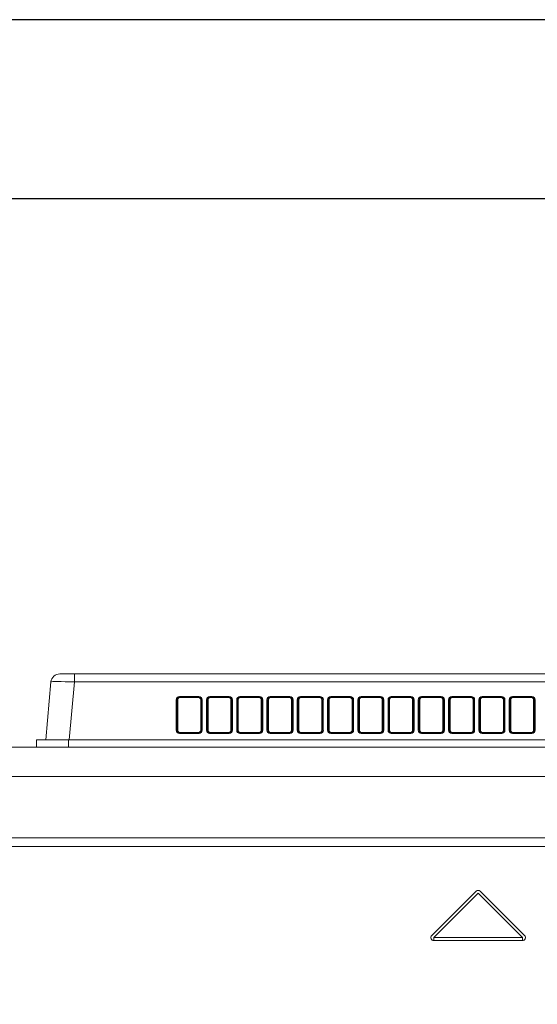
# Model space of a CAD drawing. Header units: inches. Extents: x 65192 to 78842, y -37594 to -36109.
# Tile 44 of 63: x 67311 to 67328, y -36317 to -36284. Entities that reach past the tile are written whole.
import ezdxf

# ---------------------------------------------------------------- set-up
doc = ezdxf.new("R2010")
doc.units = ezdxf.units.IN
doc.header["$MEASUREMENT"] = 0
doc.layers.add('## 06 klimatyzator', color=30, linetype='Continuous', lineweight=15)
doc.layers.add('p--obrzeże bet.', color=252, linetype='Continuous')

# ---------------------------------------------------------------- blocks, each defined once
blk = doc.blocks.new('A$C66B7A719')
at = {"layer": '## 06 klimatyzator', "linetype": 'Continuous'}
for p, q in [((35.572, 34.075), (36.063, 34.075)), ((36.063, 34.075), (84.307, 34.075)), ((36.063, 34.075), (36.063, 33.805)), ((35.108, 31.86), (35.278, 33.805)), ((36.063, 33.805), (35.892, 31.86)), ((84.307, 33.805), (36.063, 33.805)), ((39.472, 32.187), (39.472, 33.21)), ((39.502, 33.208), (39.502, 32.184)), ((39.525, 33.208), (39.502, 33.208)), ((39.525, 33.208), (39.525, 32.184)), ((39.582, 33.32), (40.237, 33.32)), ((39.582, 33.32), (39.582, 33.287)), ((40.237, 33.287), (39.582, 33.287)), ((40.237, 33.32), (40.237, 33.287)), ((40.317, 33.208), (40.293, 33.208)), ((40.293, 32.184), (40.293, 33.208)), ((40.317, 32.184), (40.317, 33.208)), ((40.346, 33.21), (40.346, 32.187)), ((40.486, 32.187), (40.486, 33.21)), ((40.516, 33.208), (40.516, 32.184)), ((40.539, 33.208), (40.516, 33.208)), ((40.539, 33.208), (40.539, 32.184)), ((40.596, 33.32), (41.25, 33.32)), ((40.596, 33.32), (40.596, 33.287)), ((41.25, 33.287), (40.596, 33.287)), ((41.25, 33.32), (41.25, 33.287)), ((41.33, 33.208), (41.307, 33.208)), ((41.307, 32.184), (41.307, 33.208)), ((41.33, 32.184), (41.33, 33.208)), ((41.36, 33.21), (41.36, 32.187)), ((41.5, 32.187), (41.5, 33.21)), ((41.553, 33.208), (41.529, 33.208)), ((41.529, 33.208), (41.529, 32.184)), ((41.553, 33.208), (41.553, 32.184)), ((41.61, 33.32), (42.264, 33.32)), ((41.61, 33.32), (41.61, 33.287)), ((42.264, 33.287), (41.61, 33.287)), ((42.264, 33.32), (42.264, 33.287)), ((42.344, 33.208), (42.321, 33.208)), ((42.321, 32.184), (42.321, 33.208)), ((42.344, 32.184), (42.344, 33.208)), ((42.374, 33.21), (42.374, 32.187)), ((42.514, 32.187), (42.514, 33.21)), ((42.567, 33.208), (42.543, 33.208)), ((42.543, 33.208), (42.543, 32.184)), ((42.567, 33.208), (42.567, 32.184)), ((42.623, 33.32), (43.278, 33.32)), ((42.623, 33.32), (42.623, 33.287)), ((43.278, 33.287), (42.623, 33.287)), ((43.278, 33.32), (43.278, 33.287)), ((43.334, 32.184), (43.334, 33.208)), ((43.358, 33.208), (43.334, 33.208)), ((43.358, 32.184), (43.358, 33.208)), ((43.387, 33.21), (43.387, 32.187)), ((43.528, 32.187), (43.528, 33.21)), ((43.557, 33.208), (43.557, 32.184)), ((43.581, 33.208), (43.557, 33.208)), ((43.581, 33.208), (43.581, 32.184)), ((43.637, 33.32), (44.292, 33.32)), ((43.637, 33.32), (43.637, 33.287)), ((44.292, 33.287), (43.637, 33.287)), ((44.292, 33.32), (44.292, 33.287)), ((44.348, 32.184), (44.348, 33.208)), ((44.372, 33.208), (44.348, 33.208)), ((44.372, 32.184), (44.372, 33.208)), ((44.401, 33.21), (44.401, 32.187)), ((44.541, 32.187), (44.541, 33.21)), ((44.594, 33.208), (44.571, 33.208)), ((44.571, 33.208), (44.571, 32.184)), ((44.594, 33.208), (44.594, 32.184)), ((44.651, 33.32), (45.306, 33.32)), ((44.651, 33.32), (44.651, 33.287)), ((45.306, 33.287), (44.651, 33.287)), ((45.306, 33.32), (45.306, 33.287)), ((45.362, 32.184), (45.362, 33.208)), ((45.386, 33.208), (45.362, 33.208)), ((45.386, 32.184), (45.386, 33.208)), ((45.415, 33.21), (45.415, 32.187)), ((45.555, 32.187), (45.555, 33.21)), ((45.585, 33.208), (45.585, 32.184)), ((45.608, 33.208), (45.585, 33.208)), ((45.608, 33.208), (45.608, 32.184)), ((45.665, 33.32), (46.319, 33.32)), ((45.665, 33.32), (45.665, 33.287)), ((46.319, 33.287), (45.665, 33.287)), ((46.319, 33.32), (46.319, 33.287)), ((46.399, 33.208), (46.376, 33.208)), ((46.376, 32.184), (46.376, 33.208)), ((46.399, 32.184), (46.399, 33.208)), ((46.429, 33.21), (46.429, 32.187)), ((46.569, 32.187), (46.569, 33.21)), ((46.598, 33.208), (46.598, 32.184)), ((46.622, 33.208), (46.598, 33.208)), ((46.622, 33.208), (46.622, 32.184)), ((46.678, 33.32), (47.333, 33.32)), ((46.678, 33.32), (46.678, 33.287)), ((47.333, 33.287), (46.678, 33.287)), ((47.333, 33.32), (47.333, 33.287)), ((47.39, 32.184), (47.39, 33.208)), ((47.413, 33.208), (47.39, 33.208)), ((47.413, 32.184), (47.413, 33.208)), ((47.443, 33.21), (47.443, 32.187)), ((47.583, 32.187), (47.583, 33.21)), ((47.612, 33.208), (47.612, 32.184)), ((47.636, 33.208), (47.612, 33.208)), ((47.636, 33.208), (47.636, 32.184)), ((47.692, 33.32), (48.347, 33.32)), ((47.692, 33.32), (47.692, 33.287)), ((48.347, 33.287), (47.692, 33.287)), ((48.347, 33.32), (48.347, 33.287)), ((48.427, 33.208), (48.403, 33.208)), ((48.403, 32.184), (48.403, 33.208)), ((48.427, 32.184), (48.427, 33.208)), ((48.456, 33.21), (48.456, 32.187)), ((48.596, 32.187), (48.596, 33.21)), ((48.649, 33.208), (48.626, 33.208)), ((48.626, 33.208), (48.626, 32.184)), ((48.649, 33.208), (48.649, 32.184)), ((48.706, 33.32), (49.361, 33.32)), ((48.706, 33.32), (48.706, 33.287)), ((49.361, 33.287), (48.706, 33.287)), ((49.361, 33.32), (49.361, 33.287)), ((49.441, 33.208), (49.417, 33.208)), ((49.417, 32.184), (49.417, 33.208)), ((49.441, 32.184), (49.441, 33.208)), ((49.47, 33.21), (49.47, 32.187)), ((49.61, 32.187), (49.61, 33.21)), ((49.663, 33.208), (49.64, 33.208)), ((49.64, 33.208), (49.64, 32.184)), ((49.663, 33.208), (49.663, 32.184)), ((49.72, 33.32), (50.374, 33.32)), ((49.72, 33.32), (49.72, 33.287)), ((50.374, 33.287), (49.72, 33.287)), ((50.374, 33.32), (50.374, 33.287)), ((50.455, 33.208), (50.431, 33.208)), ((50.431, 32.184), (50.431, 33.208)), ((50.455, 32.184), (50.455, 33.208)), ((50.484, 33.21), (50.484, 32.187)), ((50.624, 32.187), (50.624, 33.21)), ((50.677, 33.208), (50.653, 33.208)), ((50.653, 33.208), (50.653, 32.184)), ((50.677, 33.208), (50.677, 32.184)), ((50.734, 33.32), (51.388, 33.32)), ((50.734, 33.32), (50.734, 33.287)), ((51.388, 33.287), (50.734, 33.287)), ((51.388, 33.32), (51.388, 33.287)), ((51.445, 32.184), (51.445, 33.208)), ((51.468, 33.208), (51.445, 33.208)), ((51.468, 32.184), (51.468, 33.208)), ((51.498, 33.21), (51.498, 32.187)), ((39.502, 32.184), (39.525, 32.184)), ((39.58, 32.106), (40.238, 32.106)), ((39.58, 32.106), (39.58, 32.079)), ((40.238, 32.079), (39.58, 32.079)), ((40.238, 32.106), (40.238, 32.079)), ((40.293, 32.184), (40.317, 32.184)), ((40.516, 32.184), (40.539, 32.184)), ((40.594, 32.106), (41.252, 32.106)), ((40.594, 32.106), (40.594, 32.079)), ((41.252, 32.079), (40.594, 32.079)), ((41.252, 32.106), (41.252, 32.079)), ((41.307, 32.184), (41.33, 32.184)), ((41.529, 32.184), (41.553, 32.184)), ((41.608, 32.106), (42.266, 32.106)), ((41.608, 32.106), (41.608, 32.079)), ((42.266, 32.079), (41.608, 32.079)), ((42.266, 32.106), (42.266, 32.079)), ((42.321, 32.184), (42.344, 32.184)), ((42.543, 32.184), (42.567, 32.184)), ((42.622, 32.106), (43.28, 32.106)), ((42.622, 32.106), (42.622, 32.079)), ((43.28, 32.079), (42.622, 32.079)), ((43.28, 32.106), (43.28, 32.079)), ((43.334, 32.184), (43.358, 32.184)), ((43.557, 32.184), (43.581, 32.184)), ((43.635, 32.106), (44.293, 32.106)), ((43.635, 32.106), (43.635, 32.079)), ((44.293, 32.079), (43.635, 32.079)), ((44.293, 32.106), (44.293, 32.079)), ((44.348, 32.184), (44.372, 32.184)), ((44.571, 32.184), (44.594, 32.184)), ((44.649, 32.106), (44.649, 32.079)), ((44.649, 32.106), (45.307, 32.106)), ((45.307, 32.079), (44.649, 32.079)), ((45.307, 32.106), (45.307, 32.079)), ((45.362, 32.184), (45.386, 32.184)), ((45.585, 32.184), (45.608, 32.184)), ((45.663, 32.106), (46.321, 32.106)), ((45.663, 32.106), (45.663, 32.079)), ((46.321, 32.079), (45.663, 32.079)), ((46.321, 32.106), (46.321, 32.079)), ((46.376, 32.184), (46.399, 32.184)), ((46.598, 32.184), (46.622, 32.184)), ((46.677, 32.106), (46.677, 32.079)), ((46.677, 32.106), (47.335, 32.106)), ((47.335, 32.079), (46.677, 32.079)), ((47.335, 32.106), (47.335, 32.079)), ((47.39, 32.184), (47.413, 32.184)), ((47.612, 32.184), (47.636, 32.184)), ((47.691, 32.106), (48.349, 32.106)), ((47.691, 32.106), (47.691, 32.079)), ((48.349, 32.079), (47.691, 32.079)), ((48.349, 32.106), (48.349, 32.079)), ((48.403, 32.184), (48.427, 32.184)), ((48.626, 32.184), (48.649, 32.184)), ((48.704, 32.106), (49.362, 32.106)), ((48.704, 32.106), (48.704, 32.079)), ((49.362, 32.079), (48.704, 32.079)), ((49.362, 32.106), (49.362, 32.079)), ((49.417, 32.184), (49.441, 32.184)), ((49.64, 32.184), (49.663, 32.184)), ((49.718, 32.106), (49.718, 32.079)), ((49.718, 32.106), (50.376, 32.106)), ((50.376, 32.079), (49.718, 32.079)), ((50.376, 32.106), (50.376, 32.079)), ((50.431, 32.184), (50.455, 32.184)), ((50.653, 32.184), (50.677, 32.184)), ((50.732, 32.106), (50.732, 32.079)), ((50.732, 32.106), (51.39, 32.106)), ((51.39, 32.079), (50.732, 32.079)), ((51.39, 32.106), (51.39, 32.079)), ((51.445, 32.184), (51.468, 32.184)), ((34.791, 31.614), (34.791, 31.86)), ((84.499, 31.86), (35.871, 31.86)), ((35.871, 31.614), (35.871, 31.86)), ((12.677, 31.614), (47.45, 31.614)), ((47.647, 31.614), (86.496, 31.614)), ((86.496, 30.63), (12.677, 30.63)), ((34.626, 28.583), (16.614, 28.583)), ((34.626, 28.583), (82.559, 28.583)), ((34.626, 28.288), (16.614, 28.288)), ((82.559, 28.288), (34.626, 28.288)), ((48.032, 25.306), (49.517, 26.791)), ((49.656, 26.791), (51.141, 25.306)), ((49.586, 26.721), (48.102, 25.236)), ((51.071, 25.236), (49.586, 26.721)), ((48.003, 25.236), (48.003, 25.236)), ((48.102, 25.236), (48.102, 25.138)), ((48.102, 25.236), (51.071, 25.236)), ((48.102, 25.138), (48.102, 25.138)), ((51.071, 25.138), (48.102, 25.138)), ((51.071, 25.138), (48.102, 25.138)), ((51.071, 25.236), (51.071, 25.138)), ((51.071, 25.138), (51.071, 25.138)), ((51.17, 25.236), (51.17, 25.236))]:
    blk.add_line(p, q, dxfattribs=at)
at = {"layer": '## 06 klimatyzator', "linetype": 'Continuous', "flags": 128}
for points in [[(35.871, 31.86), (35.837, 31.86), (35.803, 31.86), (35.769, 31.86), (35.736, 31.86), (35.702, 31.86), (35.669, 31.86), (35.636, 31.86), (35.603, 31.86), (35.57, 31.86), (35.538, 31.86), (35.506, 31.86), (35.474, 31.86), (35.443, 31.86), (35.412, 31.86), (35.381, 31.86), (35.351, 31.86), (35.322, 31.86), (35.293, 31.86), (35.264, 31.86), (35.237, 31.86), (35.209, 31.86), (35.183, 31.86), (35.157, 31.86), (35.132, 31.86), (35.108, 31.86), (35.084, 31.86), (35.061, 31.86), (35.039, 31.86), (35.018, 31.86), (34.998, 31.86), (34.979, 31.86), (34.96, 31.86), (34.942, 31.86), (34.926, 31.86), (34.91, 31.86), (34.895, 31.86), (34.881, 31.86), (34.868, 31.86), (34.856, 31.86), (34.845, 31.86), (34.835, 31.86), (34.826, 31.86), (34.818, 31.86), (34.811, 31.86), (34.805, 31.86), (34.8, 31.86), (34.796, 31.86), (34.793, 31.86), (34.792, 31.86)], [(47.45, 31.614), (47.453, 31.614), (47.457, 31.614), (47.461, 31.614), (47.465, 31.614), (47.469, 31.614), (47.473, 31.614), (47.476, 31.614), (47.48, 31.614), (47.484, 31.614), (47.488, 31.614), (47.492, 31.614), (47.496, 31.614), (47.5, 31.614), (47.504, 31.614), (47.508, 31.614), (47.512, 31.614), (47.516, 31.614), (47.52, 31.614), (47.524, 31.614), (47.528, 31.614), (47.532, 31.614), (47.536, 31.614), (47.54, 31.614), (47.544, 31.614), (47.548, 31.614), (47.552, 31.614), (47.556, 31.614), (47.56, 31.614), (47.565, 31.614), (47.569, 31.614), (47.573, 31.614), (47.577, 31.614), (47.581, 31.614), (47.585, 31.614), (47.589, 31.614), (47.593, 31.614), (47.597, 31.614), (47.601, 31.614), (47.605, 31.614), (47.608, 31.614), (47.612, 31.614), (47.616, 31.614), (47.62, 31.614), (47.624, 31.614), (47.628, 31.614), (47.632, 31.614), (47.636, 31.614), (47.64, 31.614), (47.643, 31.614), (47.647, 31.614)]]:
    blk.add_lwpolyline(points, dxfattribs=at)
at = {"layer": '## 06 klimatyzator', "linetype": 'Continuous'}
for centre, radius, start, end in [((35.572, 33.78), 0.295, 90, 175), ((49.586, 26.721), 0.0984, 90, 135), ((49.586, 26.721), 0.0984, 45, 90), ((48.102, 25.236), 0.0984, 135, 270), ((48.102, 25.236), 0.0984, 180.0011, 270), ((51.071, 25.236), 0.0984, 270, 45), ((51.071, 25.236), 0.0984, 270, 359.9989)]:
    blk.add_arc(centre, radius, start, end, dxfattribs=at)
for centre, major_axis, ratio, start_param, end_param in [((36.066, 33.78), (0.788, -0.026), 0.032463, 1.576616, 3.139816), ((39.581, 33.211), (-0.0928, -0.0571), 0.991498, 4.156529, 5.734951), ((39.472, 33.208), (-0.0295, 0), 0.087156, 3.229193, 4.712389), ((39.581, 33.209), (-0.0698, -0.0381), 0.987653, 4.207123, 5.785545), ((39.604, 33.209), (-0.0675, -0.0415), 0.991498, 4.156529, 5.734951), ((40.214, 33.209), (0.0675, -0.0415), 0.991498, 0.548235, 2.126656), ((40.237, 33.211), (0.0928, -0.0571), 0.991498, 0.548235, 2.126656), ((40.237, 33.209), (0.0698, -0.0381), 0.987653, 0.497641, 2.076062), ((40.346, 33.208), (-0.0295, 0), 0.087156, 4.712389, 6.195585), ((40.595, 33.211), (-0.0928, -0.0571), 0.991498, 4.156529, 5.734951), ((40.486, 33.208), (-0.0295, 0), 0.087156, 3.229193, 4.712389), ((40.595, 33.209), (-0.0698, -0.0381), 0.987653, 4.207123, 5.785545), ((40.618, 33.209), (-0.0675, -0.0415), 0.991498, 4.156529, 5.734951), ((41.228, 33.209), (0.0675, -0.0415), 0.991498, 0.548235, 2.126656), ((41.251, 33.211), (0.0928, -0.0571), 0.991498, 0.548235, 2.126656), ((41.251, 33.209), (0.0698, -0.0381), 0.987653, 0.497641, 2.076062), ((41.36, 33.208), (-0.0295, 0), 0.087156, 4.712389, 6.195585), ((41.609, 33.211), (-0.0928, -0.0571), 0.991498, 4.156529, 5.734951), ((41.5, 33.208), (-0.0295, 0), 0.087156, 3.229193, 4.712389), ((41.609, 33.209), (-0.0698, -0.0381), 0.987653, 4.207123, 5.785545), ((41.632, 33.209), (-0.0675, -0.0415), 0.991498, 4.156529, 5.734951), ((42.242, 33.209), (0.0675, -0.0415), 0.991498, 0.548235, 2.126656), ((42.265, 33.211), (0.0928, -0.0571), 0.991498, 0.548235, 2.126656), ((42.265, 33.209), (0.0698, -0.0381), 0.987653, 0.497641, 2.076062), ((42.374, 33.208), (-0.0295, 0), 0.087156, 4.712389, 6.195585), ((42.622, 33.211), (-0.0928, -0.0571), 0.991498, 4.156529, 5.734951), ((42.514, 33.208), (-0.0295, 0), 0.087156, 3.229193, 4.712389), ((42.622, 33.209), (-0.0698, -0.0381), 0.987653, 4.207123, 5.785545), ((42.646, 33.209), (-0.0675, -0.0415), 0.991498, 4.156529, 5.734951), ((43.255, 33.209), (0.0675, -0.0415), 0.991498, 0.548235, 2.126656), ((43.279, 33.211), (0.0928, -0.0571), 0.991498, 0.548235, 2.126656), ((43.279, 33.209), (0.0698, -0.0381), 0.987653, 0.497641, 2.076062), ((43.387, 33.208), (-0.0295, 0), 0.087156, 4.712389, 6.195585), ((43.636, 33.211), (-0.0928, -0.0571), 0.991498, 4.156529, 5.734951), ((43.528, 33.208), (-0.0295, 0), 0.087156, 3.229193, 4.712389), ((43.636, 33.209), (-0.0698, -0.0381), 0.987653, 4.207123, 5.785545), ((43.66, 33.209), (-0.0675, -0.0415), 0.991498, 4.156529, 5.734951), ((44.269, 33.209), (0.0675, -0.0415), 0.991498, 0.548235, 2.126656), ((44.293, 33.211), (0.0928, -0.0571), 0.991498, 0.548235, 2.126656), ((44.293, 33.209), (0.0698, -0.0381), 0.987653, 0.497641, 2.076062), ((44.401, 33.208), (-0.0295, 0), 0.087156, 4.712389, 6.195585), ((44.65, 33.211), (-0.0928, -0.0571), 0.991498, 4.156529, 5.734951), ((44.541, 33.208), (-0.0295, 0), 0.087156, 3.229193, 4.712389), ((44.65, 33.209), (-0.0698, -0.0381), 0.987653, 4.207123, 5.785545), ((44.673, 33.209), (-0.0675, -0.0415), 0.991498, 4.156529, 5.734951), ((45.283, 33.209), (0.0675, -0.0415), 0.991498, 0.548235, 2.126656), ((45.306, 33.211), (0.0928, -0.0571), 0.991498, 0.548235, 2.126656), ((45.306, 33.209), (0.0698, -0.0381), 0.987653, 0.497641, 2.076062), ((45.415, 33.208), (-0.0295, 0), 0.087156, 4.712389, 6.195585), ((45.664, 33.211), (-0.0928, -0.0571), 0.991498, 4.156529, 5.734951), ((45.555, 33.208), (-0.0295, 0), 0.087156, 3.229193, 4.712389), ((45.664, 33.209), (-0.0698, -0.0381), 0.987653, 4.207123, 5.785545), ((45.687, 33.209), (-0.0675, -0.0415), 0.991498, 4.156529, 5.734951), ((46.297, 33.209), (0.0675, -0.0415), 0.991498, 0.548235, 2.126656), ((46.32, 33.211), (0.0928, -0.0571), 0.991498, 0.548235, 2.126656), ((46.32, 33.209), (0.0698, -0.0381), 0.987653, 0.497641, 2.076062), ((46.429, 33.208), (-0.0295, 0), 0.087156, 4.712389, 6.195585), ((46.678, 33.211), (-0.0928, -0.0571), 0.991498, 4.156529, 5.734951), ((46.569, 33.208), (-0.0295, 0), 0.087156, 3.229193, 4.712389), ((46.678, 33.209), (-0.0698, -0.0381), 0.987653, 4.207123, 5.785545), ((46.701, 33.209), (-0.0675, -0.0415), 0.991498, 4.156529, 5.734951), ((47.311, 33.209), (0.0675, -0.0415), 0.991498, 0.548235, 2.126656), ((47.334, 33.211), (0.0928, -0.0571), 0.991498, 0.548235, 2.126656), ((47.334, 33.209), (0.0698, -0.0381), 0.987653, 0.497641, 2.076062), ((47.443, 33.208), (-0.0295, 0), 0.087156, 4.712389, 6.195585), ((47.691, 33.211), (-0.0928, -0.0571), 0.991498, 4.156529, 5.734951), ((47.583, 33.208), (-0.0295, 0), 0.087156, 3.229193, 4.712389), ((47.691, 33.209), (-0.0698, -0.0381), 0.987653, 4.207123, 5.785545), ((47.715, 33.209), (-0.0675, -0.0415), 0.991498, 4.156529, 5.734951), ((48.324, 33.209), (0.0675, -0.0415), 0.991498, 0.548235, 2.126656), ((48.348, 33.211), (0.0928, -0.0571), 0.991498, 0.548235, 2.126656), ((48.348, 33.209), (0.0698, -0.0381), 0.987653, 0.497641, 2.076062), ((48.456, 33.208), (-0.0295, 0), 0.087156, 4.712389, 6.195585), ((48.705, 33.211), (-0.0928, -0.0571), 0.991498, 4.156529, 5.734951), ((48.596, 33.208), (-0.0295, 0), 0.087156, 3.229193, 4.712389), ((48.705, 33.209), (-0.0698, -0.0381), 0.987653, 4.207123, 5.785545), ((48.728, 33.209), (-0.0675, -0.0415), 0.991498, 4.156529, 5.734951), ((49.338, 33.209), (0.0675, -0.0415), 0.991498, 0.548235, 2.126656), ((49.361, 33.211), (0.0928, -0.0571), 0.991498, 0.548235, 2.126656), ((49.361, 33.209), (0.0698, -0.0381), 0.987653, 0.497641, 2.076062), ((49.47, 33.208), (-0.0295, 0), 0.087156, 4.712389, 6.195585), ((49.719, 33.211), (-0.0928, -0.0571), 0.991498, 4.156529, 5.734951), ((49.61, 33.208), (-0.0295, 0), 0.087156, 3.229193, 4.712389), ((49.719, 33.209), (-0.0698, -0.0381), 0.987653, 4.207123, 5.785545), ((49.742, 33.209), (-0.0675, -0.0415), 0.991498, 4.156529, 5.734951), ((50.352, 33.209), (0.0675, -0.0415), 0.991498, 0.548235, 2.126656), ((50.375, 33.211), (0.0928, -0.0571), 0.991498, 0.548235, 2.126656), ((50.375, 33.209), (0.0698, -0.0381), 0.987653, 0.497641, 2.076062), ((50.484, 33.208), (-0.0295, 0), 0.087156, 4.712389, 6.195585), ((50.733, 33.211), (-0.0928, -0.0571), 0.991498, 4.156529, 5.734951), ((50.624, 33.208), (-0.0295, 0), 0.087156, 3.229193, 4.712389), ((50.733, 33.209), (-0.0698, -0.0381), 0.987653, 4.207123, 5.785545), ((50.756, 33.209), (-0.0675, -0.0415), 0.991498, 4.156529, 5.734951), ((51.366, 33.209), (0.0675, -0.0415), 0.991498, 0.548235, 2.126656), ((51.389, 33.211), (0.0928, -0.0571), 0.991498, 0.548235, 2.126656), ((51.389, 33.209), (0.0698, -0.0381), 0.987653, 0.497641, 2.076062), ((51.498, 33.208), (-0.0295, 0), 0.087156, 4.712389, 6.195585), ((39.472, 32.184), (-0.0295, 0), 0.087156, 3.229193, 4.712389), ((39.581, 32.188), (-0.0928, -0.0571), 0.991498, 5.734951, 7.298122), ((39.581, 32.185), (-0.0698, -0.0381), 0.987653, 5.785545, 7.348716), ((39.604, 32.185), (-0.0675, -0.0415), 0.991498, 5.734951, 7.298122), ((40.214, 32.185), (0.0675, -0.0415), 0.991498, 5.268249, 6.83142), ((40.237, 32.188), (0.0928, -0.0571), 0.991498, 5.268249, 6.83142), ((40.237, 32.185), (0.0698, -0.0381), 0.987653, 5.217655, 6.780826), ((40.346, 32.184), (-0.0295, 0), 0.087156, 4.712389, 6.195585), ((40.595, 32.188), (-0.0928, -0.0571), 0.991498, 5.734951, 7.298122), ((40.486, 32.184), (-0.0295, 0), 0.087156, 3.229193, 4.712389), ((40.595, 32.185), (-0.0698, -0.0381), 0.987653, 5.785545, 7.348716), ((40.618, 32.185), (-0.0675, -0.0415), 0.991498, 5.734951, 7.298122), ((41.228, 32.185), (0.0675, -0.0415), 0.991498, 5.268249, 6.83142), ((41.251, 32.188), (0.0928, -0.0571), 0.991498, 5.268249, 6.83142), ((41.251, 32.185), (0.0698, -0.0381), 0.987653, 5.217655, 6.780826), ((41.36, 32.184), (-0.0295, 0), 0.087156, 4.712389, 6.195585), ((41.609, 32.188), (-0.0928, -0.0571), 0.991498, 5.734951, 7.298122), ((41.5, 32.184), (-0.0295, 0), 0.087156, 3.229193, 4.712389), ((41.609, 32.185), (-0.0698, -0.0381), 0.987653, 5.785545, 7.348716), ((41.632, 32.185), (-0.0675, -0.0415), 0.991498, 5.734951, 7.298122), ((42.242, 32.185), (0.0675, -0.0415), 0.991498, 5.268249, 6.83142), ((42.265, 32.188), (0.0928, -0.0571), 0.991498, 5.268249, 6.83142), ((42.265, 32.185), (0.0698, -0.0381), 0.987653, 5.217655, 6.780826), ((42.374, 32.184), (-0.0295, 0), 0.087156, 4.712389, 6.195585), ((42.622, 32.188), (-0.0928, -0.0571), 0.991498, 5.734951, 7.298122), ((42.514, 32.184), (-0.0295, 0), 0.087156, 3.229193, 4.712389), ((42.622, 32.185), (-0.0698, -0.0381), 0.987653, 5.785545, 7.348716), ((42.646, 32.185), (-0.0675, -0.0415), 0.991498, 5.734951, 7.298122), ((43.255, 32.185), (0.0675, -0.0415), 0.991498, 5.268249, 6.83142), ((43.279, 32.188), (0.0928, -0.0571), 0.991498, 5.268249, 6.83142), ((43.279, 32.185), (0.0698, -0.0381), 0.987653, 5.217655, 6.780826), ((43.387, 32.184), (-0.0295, 0), 0.087156, 4.712389, 6.195585), ((43.636, 32.188), (-0.0928, -0.0571), 0.991498, 5.734951, 7.298122), ((43.528, 32.184), (-0.0295, 0), 0.087156, 3.229193, 4.712389), ((43.636, 32.185), (-0.0698, -0.0381), 0.987653, 5.785545, 7.348716), ((43.66, 32.185), (-0.0675, -0.0415), 0.991498, 5.734951, 7.298122), ((44.269, 32.185), (0.0675, -0.0415), 0.991498, 5.268249, 6.83142), ((44.293, 32.188), (0.0928, -0.0571), 0.991498, 5.268249, 6.83142), ((44.293, 32.185), (0.0698, -0.0381), 0.987653, 5.217655, 6.780826), ((44.401, 32.184), (-0.0295, 0), 0.087156, 4.712389, 6.195585), ((44.65, 32.188), (-0.0928, -0.0571), 0.991498, 5.734951, 7.298122), ((44.541, 32.184), (-0.0295, 0), 0.087156, 3.229193, 4.712389), ((44.65, 32.185), (-0.0698, -0.0381), 0.987653, 5.785545, 7.348716), ((44.673, 32.185), (-0.0675, -0.0415), 0.991498, 5.734951, 7.298122), ((45.283, 32.185), (0.0675, -0.0415), 0.991498, 5.268249, 6.83142), ((45.306, 32.188), (0.0928, -0.0571), 0.991498, 5.268249, 6.83142), ((45.306, 32.185), (0.0698, -0.0381), 0.987653, 5.217655, 6.780826), ((45.415, 32.184), (-0.0295, 0), 0.087156, 4.712389, 6.195585), ((45.664, 32.188), (-0.0928, -0.0571), 0.991498, 5.734951, 7.298122), ((45.555, 32.184), (-0.0295, 0), 0.087156, 3.229193, 4.712389), ((45.664, 32.185), (-0.0698, -0.0381), 0.987653, 5.785545, 7.348716), ((45.687, 32.185), (-0.0675, -0.0415), 0.991498, 5.734951, 7.298122), ((46.297, 32.185), (0.0675, -0.0415), 0.991498, 5.268249, 6.83142), ((46.32, 32.188), (0.0928, -0.0571), 0.991498, 5.268249, 6.83142), ((46.32, 32.185), (0.0698, -0.0381), 0.987653, 5.217655, 6.780826), ((46.429, 32.184), (-0.0295, 0), 0.087156, 4.712389, 6.195585), ((46.678, 32.188), (-0.0928, -0.0571), 0.991498, 5.734951, 7.298122), ((46.569, 32.184), (-0.0295, 0), 0.087156, 3.229193, 4.712389), ((46.678, 32.185), (-0.0698, -0.0381), 0.987653, 5.785545, 7.348716), ((46.701, 32.185), (-0.0675, -0.0415), 0.991498, 5.734951, 7.298122), ((47.311, 32.185), (0.0675, -0.0415), 0.991498, 5.268249, 6.83142), ((47.334, 32.188), (0.0928, -0.0571), 0.991498, 5.268249, 6.83142), ((47.334, 32.185), (0.0698, -0.0381), 0.987653, 5.217655, 6.780826), ((47.443, 32.184), (-0.0295, 0), 0.087156, 4.712389, 6.195585), ((47.691, 32.188), (-0.0928, -0.0571), 0.991498, 5.734951, 7.298122), ((47.583, 32.184), (-0.0295, 0), 0.087156, 3.229193, 4.712389), ((47.691, 32.185), (-0.0698, -0.0381), 0.987653, 5.785545, 7.348716), ((47.715, 32.185), (-0.0675, -0.0415), 0.991498, 5.734951, 7.298122), ((48.324, 32.185), (0.0675, -0.0415), 0.991498, 5.268249, 6.83142), ((48.348, 32.188), (0.0928, -0.0571), 0.991498, 5.268249, 6.83142), ((48.348, 32.185), (0.0698, -0.0381), 0.987653, 5.217655, 6.780826), ((48.456, 32.184), (-0.0295, 0), 0.087156, 4.712389, 6.195585), ((48.705, 32.188), (-0.0928, -0.0571), 0.991498, 5.734951, 7.298122), ((48.596, 32.184), (-0.0295, 0), 0.087156, 3.229193, 4.712389), ((48.705, 32.185), (-0.0698, -0.0381), 0.987653, 5.785545, 7.348716), ((48.728, 32.185), (-0.0675, -0.0415), 0.991498, 5.734951, 7.298122), ((49.338, 32.185), (0.0675, -0.0415), 0.991498, 5.268249, 6.83142), ((49.361, 32.188), (0.0928, -0.0571), 0.991498, 5.268249, 6.83142), ((49.361, 32.185), (0.0698, -0.0381), 0.987653, 5.217655, 6.780826), ((49.47, 32.184), (-0.0295, 0), 0.087156, 4.712389, 6.195585), ((49.719, 32.188), (-0.0928, -0.0571), 0.991498, 5.734951, 7.298122), ((49.61, 32.184), (-0.0295, 0), 0.087156, 3.229193, 4.712389), ((49.719, 32.185), (-0.0698, -0.0381), 0.987653, 5.785545, 7.348716), ((49.742, 32.185), (-0.0675, -0.0415), 0.991498, 5.734951, 7.298122), ((50.352, 32.185), (0.0675, -0.0415), 0.991498, 5.268249, 6.83142), ((50.375, 32.188), (0.0928, -0.0571), 0.991498, 5.268249, 6.83142), ((50.375, 32.185), (0.0698, -0.0381), 0.987653, 5.217655, 6.780826), ((50.484, 32.184), (-0.0295, 0), 0.087156, 4.712389, 6.195585), ((50.733, 32.188), (-0.0928, -0.0571), 0.991498, 5.734951, 7.298122), ((50.624, 32.184), (-0.0295, 0), 0.087156, 3.229193, 4.712389), ((50.733, 32.185), (-0.0698, -0.0381), 0.987653, 5.785545, 7.348716), ((50.756, 32.185), (-0.0675, -0.0415), 0.991498, 5.734951, 7.298122), ((51.366, 32.185), (0.0675, -0.0415), 0.991498, 5.268249, 6.83142), ((51.389, 32.188), (0.0928, -0.0571), 0.991498, 5.268249, 6.83142), ((51.389, 32.185), (0.0698, -0.0381), 0.987653, 5.217655, 6.780826), ((51.498, 32.184), (-0.0295, 0), 0.087156, 4.712389, 6.195585)]:
    blk.add_ellipse(centre, major_axis=major_axis, ratio=ratio, start_param=start_param, end_param=end_param, dxfattribs=at)

msp = doc.modelspace()

# ---------------------------------------------------------------- linework, layer by layer
at = {"layer": 'p--obrzeże bet.', "linetype": 'Continuous', "ltscale": 35}
for points in [[(67270.74, -37079.95), (67730.14, -37079.95), (67730.14, -36283.55), (66418.14, -36283.55), (66418.14, -37079.95), (66877.54, -37079.95)], [(67264.74, -37073.95), (67724.14, -37073.95), (67724.14, -36289.55), (66424.14, -36289.55), (66424.14, -37073.95), (66883.54, -37073.95)]]:
    msp.add_lwpolyline(points, dxfattribs=at)

# ---------------------------------------------------------------- block references
at = {"layer": '## 06 klimatyzator', "color": 2, "linetype": 'Continuous', "lineweight": 60}
msp.add_blockref('A$C66B7A719', (67276.677, -36339.55), dxfattribs=at)

doc.saveas('drawing.dxf')
